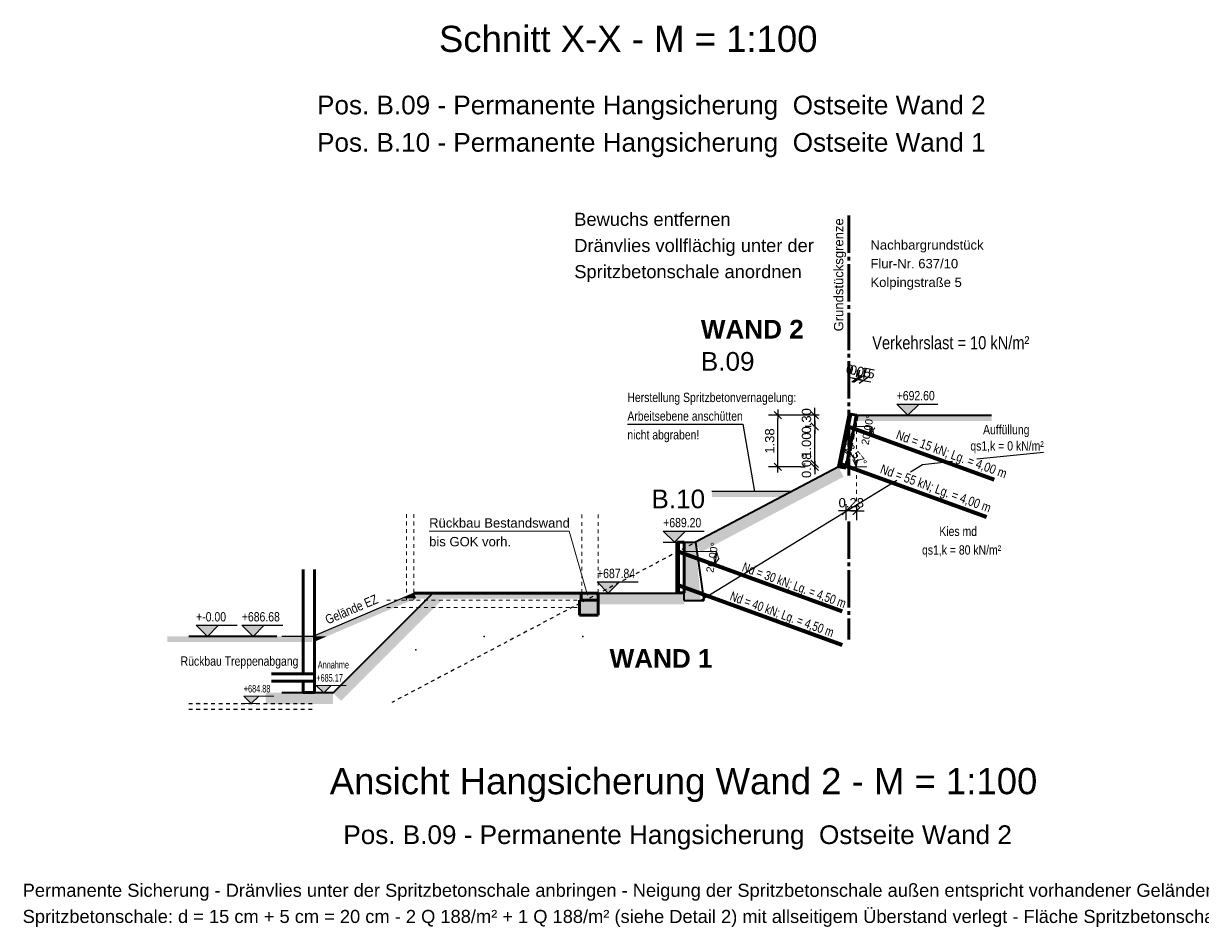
# Model space of a CAD drawing. Header units: metres. Extents: x 0 to 118, y 1 to 83.
# Tile 28 of 36: x 65 to 96, y 57 to 81. Entities that reach past the tile are written whole.
import ezdxf

# ---------------------------------------------------------------- set-up
doc = ezdxf.new("R2010")
doc.units = ezdxf.units.M
for name, pattern in [('ACHSE3', [1.25, 1, -0.1, 0.05, -0.1]), ('DURCHG', [0]), ('GESTR2', [0.25, 0.15, -0.1]), ('GESTR3', [0.2, 0.1, -0.1]), ('PUNKTE', [0.15, 0.05, -0.1])]:
    doc.linetypes.add(name, pattern=pattern)
for name, color, linetype in [('Aushub', 7, 'Continuous'), ('Bestand', 7, 'Continuous'), ('Bodenprofil', 7, 'Continuous'), ('Gel_nde', 7, 'Continuous'), ('GEOMETRIE', 7, 'Continuous'), ('Grundst_cksgrenze', 7, 'Continuous'), ('HILFPU', 7, 'Continuous'), ('Landschaftsarchitektur', 7, 'Continuous'), ('MAKET', 7, 'Continuous'), ('N_gel', 7, 'Continuous'), ('Nachbargeb_ude', 7, 'Continuous'), ('Neubau', 7, 'Continuous'), ('SCHRAFF', 7, 'Continuous'), ('Spritzbetonwand', 7, 'Continuous'), ('TEXTE', 7, 'Continuous')]:
    doc.layers.add(name, color=color, linetype=linetype)
doc.styles.add('Arial', font='arial.ttf')
doc.dimstyles.new('ISBPFEIL06E', dxfattribs={"dimtxt": 0.2, "dimasz": 0.1, "dimexe": 0.15, "dimexo": 1.1, "dimgap": 0, "dimtad": 1, "dimzin": 0, "dimdsep": 46, "dimtxsty": 'Arial', "dimblk": 'ID60', "dimblk1": 'ID60', "dimblk2": 'ID60', "dimsah": 1, "dimcen": 0.09, "dimse1": 1, "dimse2": 1, "dimclrd": 7, "dimclre": 7, "dimclrt": 7, "dimazin": 0, "dimtfac": 1, "dimtdec": 4, "dimtix": 1, "dimtmove": 2, "dimatfit": 3, "dimfxl": 1, "dimtvp": 0.005, "dimtolj": 1, "dimtzin": 0, "dimarcsym": 0})
doc.dimstyles.new('ISBSTRICH4E', dxfattribs={"dimtxt": 0.25, "dimasz": 0.1, "dimexe": 0.25, "dimexo": 1, "dimgap": 0.09, "dimtad": 1, "dimzin": 0, "dimdsep": 46, "dimtxsty": 'Arial', "dimblk": 'ID4', "dimblk1": 'ID4', "dimblk2": 'ID4', "dimsah": 1, "dimcen": 0.09, "dimdle": 0.15, "dimclrd": 7, "dimclre": 7, "dimclrt": 7, "dimazin": 0, "dimtfac": 1, "dimtdec": 4, "dimtix": 1, "dimtmove": 2, "dimatfit": 3, "dimfxl": 1, "dimtvp": 0.004, "dimtolj": 1, "dimtzin": 0, "dimarcsym": 0})

# ---------------------------------------------------------------- blocks, each defined once
blk = doc.blocks.new('DIM232')
at = {"layer": 'MAKET', "color": 7, "linetype": 'DURCHG', "lineweight": 25}
for p, q in [((69.493, 64.709), (69.193, 65.009)), ((69.193, 65.009), (70.293, 65.009)), ((69.793, 65.009), (69.493, 64.709)), ((69.193, 64.709), (69.793, 64.709))]:
    blk.add_line(p, q, dxfattribs=at)
at = {"layer": 'MAKET', "color": 4}
blk.add_point((79.545, 64.709), dxfattribs=at)
blk = doc.blocks.new('DIM233')
at = {"layer": 'MAKET', "color": 7, "style": 'Arial', "width": 0.8}
blk.add_text('+-0.00', height=0.25, dxfattribs=at).set_placement((69.193, 65.109))
blk = doc.blocks.new('DIM234')
at = {"layer": 'MAKET', "color": 7, "linetype": 'DURCHG', "lineweight": 18}
for p, q in [((70.668, 62.909), (70.468, 63.109)), ((70.468, 63.109), (71.268, 63.109)), ((70.868, 63.109), (70.668, 62.909)), ((70.468, 62.909), (70.868, 62.909))]:
    blk.add_line(p, q, dxfattribs=at)
at = {"layer": 'MAKET', "color": 4}
for p in [(72.858, 63.199), (69.246, 62.909)]:
    blk.add_point(p, dxfattribs=at)
blk = doc.blocks.new('DIM235')
at = {"layer": 'MAKET', "color": 7, "linetype": 'DURCHG', "lineweight": 18}
for p, q in [((72.608, 63.199), (72.408, 63.399)), ((72.408, 63.399), (73.208, 63.399)), ((72.808, 63.399), (72.608, 63.199)), ((72.408, 63.199), (72.808, 63.199))]:
    blk.add_line(p, q, dxfattribs=at)
at = {"layer": 'MAKET', "color": 7, "style": 'Arial', "width": 0.7}
blk.add_text('+684.88', height=0.2, dxfattribs=at).set_placement((70.468, 63.209))
blk = doc.blocks.new('DIM236')
at = {"layer": 'MAKET', "color": 7, "style": 'Arial', "width": 0.7}
blk.add_text('+685.17', height=0.2, dxfattribs=at).set_placement((72.408, 63.499))
blk = doc.blocks.new('DIM237')
at = {"layer": 'MAKET', "color": 7, "linetype": 'DURCHG', "lineweight": 25}
for p, q in [((70.716, 64.709), (70.416, 65.009)), ((70.416, 65.009), (71.516, 65.009)), ((71.016, 65.009), (70.716, 64.709)), ((70.416, 64.709), (71.016, 64.709))]:
    blk.add_line(p, q, dxfattribs=at)
at = {"layer": 'MAKET', "color": 4}
for p in [(87.3, 70.627), (82.558, 67.229), (77.138, 65.869), (76.907, 64.709)]:
    blk.add_point(p, dxfattribs=at)
blk = doc.blocks.new('DIM238')
at = {"layer": 'MAKET', "color": 7, "linetype": 'DURCHG', "lineweight": 25}
for p, q in [((80.225, 65.869), (79.925, 66.169)), ((79.925, 66.169), (81.025, 66.169)), ((80.525, 66.169), (80.225, 65.869)), ((79.925, 65.869), (80.525, 65.869))]:
    blk.add_line(p, q, dxfattribs=at)
at = {"layer": 'MAKET', "color": 7, "style": 'Arial', "width": 0.8}
blk.add_text('+686.68', height=0.25, dxfattribs=at).set_placement((70.416, 65.109))
blk = doc.blocks.new('DIM239')
at = {"layer": 'MAKET', "color": 7, "linetype": 'DURCHG', "lineweight": 25}
for p, q in [((81.996, 67.229), (81.696, 67.529)), ((81.696, 67.529), (82.796, 67.529)), ((82.296, 67.529), (81.996, 67.229)), ((81.696, 67.229), (82.296, 67.229))]:
    blk.add_line(p, q, dxfattribs=at)
at = {"layer": 'MAKET', "color": 7, "style": 'Arial', "width": 0.8}
blk.add_text('+687.84', height=0.25, dxfattribs=at).set_placement((79.925, 66.269))
blk = doc.blocks.new('DIM240')
at = {"layer": 'MAKET', "color": 7, "linetype": 'DURCHG', "lineweight": 25}
for p, q in [((88.246, 70.627), (87.946, 70.927)), ((87.946, 70.927), (89.046, 70.927)), ((88.546, 70.927), (88.246, 70.627)), ((87.946, 70.627), (88.546, 70.627))]:
    blk.add_line(p, q, dxfattribs=at)
at = {"layer": 'MAKET', "color": 7, "style": 'Arial', "width": 0.8}
blk.add_text('+689.20', height=0.25, dxfattribs=at).set_placement((81.696, 67.629))
blk = doc.blocks.new('DIM241')
at = {"layer": 'MAKET', "color": 7, "style": 'Arial', "width": 0.8}
blk.add_text('+692.60', height=0.25, dxfattribs=at).set_placement((87.946, 71.027))
blk = doc.blocks.new('ID4')
at = {"color": 7, "linetype": 'DURCHG', "lineweight": 25}
for p, q in [((-1, -1), (1, 1)), ((1.5, 0), (-1, 0))]:
    blk.add_line(p, q, dxfattribs=at)
blk = doc.blocks.new('*D247')
at = {"layer": 'Defpoints', "color": 0}
for p in [(85.75, 70.627), (86.872, 70.627), (86.653, 70.327)]:
    blk.add_point(p, dxfattribs=at)
at = {"layer": 'MAKET', "color": 7, "lineweight": -2}
for p, q in [((85.872, 70.627), (85.5, 70.627)), ((85.75, 70.727), (85.75, 70.827)), ((85.75, 70.327), (85.75, 70.627)), ((85.653, 70.327), (85.5, 70.327)), ((85.75, 70.227), (85.75, 70.127))]:
    blk.add_line(p, q, dxfattribs=at)
at = {"layer": 'MAKET', "color": 7, "lineweight": -2, "xscale": 0.1, "yscale": 0.1, "zscale": 0.1}
for p, rotation in [((85.75, 70.627), 270), ((85.75, 70.327), 90)]:
    blk.add_blockref('ID4', p, dxfattribs=dict(at, rotation=rotation))
at = {"layer": 'MAKET', "color": 7, "insert": (85.532, 70.477), "char_height": 0.25, "attachment_point": 5, "rotation": 90, "style": 'Arial'}
blk.add_mtext('\\A1;0.30', dxfattribs=at)
blk = doc.blocks.new('*D248')
at = {"layer": 'Defpoints', "color": 0}
for p in [(85.75, 70.327), (86.653, 70.327), (86.451, 69.327)]:
    blk.add_point(p, dxfattribs=at)
at = {"layer": 'MAKET', "color": 7, "lineweight": -2}
for p, q in [((85.653, 70.327), (85.5, 70.327)), ((85.75, 69.427), (85.75, 70.227)), ((85.451, 69.327), (85.5, 69.327))]:
    blk.add_line(p, q, dxfattribs=at)
at = {"layer": 'MAKET', "color": 7, "lineweight": -2, "xscale": 0.1, "yscale": 0.1, "zscale": 0.1}
for p, rotation in [((85.75, 70.327), 90), ((85.75, 69.327), 270)]:
    blk.add_blockref('ID4', p, dxfattribs=dict(at, rotation=rotation))
at = {"layer": 'MAKET', "color": 7, "insert": (85.532, 69.827), "char_height": 0.25, "attachment_point": 5, "rotation": 90, "style": 'Arial'}
blk.add_mtext('\\A1;1.00', dxfattribs=at)
blk = doc.blocks.new('*D249')
at = {"layer": 'Defpoints', "color": 0}
for p in [(85.75, 69.327), (86.451, 69.327), (86.384, 69.247)]:
    blk.add_point(p, dxfattribs=at)
at = {"layer": 'MAKET', "color": 7, "lineweight": -2}
for p, q in [((85.451, 69.327), (85.5, 69.327)), ((85.75, 69.427), (85.75, 69.527)), ((85.75, 69.247), (85.75, 69.327)), ((85.384, 69.247), (85.5, 69.247)), ((85.75, 69.147), (85.75, 69.047))]:
    blk.add_line(p, q, dxfattribs=at)
at = {"layer": 'MAKET', "color": 7, "lineweight": -2, "xscale": 0.1, "yscale": 0.1, "zscale": 0.1}
for p, rotation in [((85.75, 69.327), 270), ((85.75, 69.247), 90)]:
    blk.add_blockref('ID4', p, dxfattribs=dict(at, rotation=rotation))
at = {"layer": 'MAKET', "color": 7, "insert": (85.532, 69.287), "char_height": 0.25, "attachment_point": 5, "rotation": 90, "style": 'Arial'}
blk.add_mtext('\\A1;0.08', dxfattribs=at)
blk = doc.blocks.new('*D250')
at = {"layer": 'Defpoints', "color": 0}
for p in [(84.766, 70.627), (86.872, 70.627), (86.384, 69.247)]:
    blk.add_point(p, dxfattribs=at)
at = {"layer": 'MAKET', "color": 7, "lineweight": -2}
for p, q in [((85.872, 70.627), (84.516, 70.627)), ((84.766, 69.347), (84.766, 70.527)), ((85.384, 69.247), (84.516, 69.247))]:
    blk.add_line(p, q, dxfattribs=at)
at = {"layer": 'MAKET', "color": 7, "lineweight": -2, "xscale": 0.1, "yscale": 0.1, "zscale": 0.1}
for p, rotation in [((84.766, 70.627), 90), ((84.766, 69.247), 270)]:
    blk.add_blockref('ID4', p, dxfattribs=dict(at, rotation=rotation))
at = {"layer": 'MAKET', "color": 7, "insert": (84.548, 69.937), "char_height": 0.25, "attachment_point": 5, "rotation": 90, "style": 'Arial'}
blk.add_mtext('\\A1;1.38', dxfattribs=at)
blk = doc.blocks.new('*D251')
at = {"layer": 'Defpoints', "color": 0}
for p in [(86.588, 69.247), (86.872, 69.247), (86.588, 68.066)]:
    blk.add_point(p, dxfattribs=at)
at = {"layer": 'MAKET', "color": 7, "lineweight": -2}
for p, q in [((86.488, 68.066), (86.388, 68.066)), ((86.588, 68.247), (86.588, 67.816)), ((86.872, 68.066), (86.588, 68.066)), ((86.872, 68.247), (86.872, 67.816)), ((86.972, 68.066), (87.072, 68.066))]:
    blk.add_line(p, q, dxfattribs=at)
at = {"layer": 'MAKET', "color": 7, "lineweight": -2, "xscale": 0.1, "yscale": 0.1, "zscale": 0.1}
blk.add_blockref('ID4', (86.588, 68.066), dxfattribs=at)
at = {"layer": 'MAKET', "color": 7, "lineweight": -2, "xscale": 0.1, "yscale": 0.1, "zscale": 0.1, "rotation": 180}
blk.add_blockref('ID4', (86.872, 68.066), dxfattribs=at)
at = {"layer": 'MAKET', "color": 7, "insert": (86.73, 68.284), "char_height": 0.25, "attachment_point": 5, "style": 'Arial'}
blk.add_mtext('\\A1;0.28', dxfattribs=at)
blk = doc.blocks.new('ID60')
at = {"color": 7, "linetype": 'DURCHG', "lineweight": 18}
for p, q in [((-2, 0.7), (0, 0)), ((0, 0), (-2, -0.7)), ((0, 0), (-1, 0))]:
    blk.add_line(p, q, dxfattribs=at)
blk = doc.blocks.new('*D252')
at = {"layer": 'Defpoints', "color": 0}
for p in [(86.478, 69.713), (86.81, 69.457), (86.384, 69.247), (86.859, 69.247)]:
    blk.add_point(p, dxfattribs=at)
at = {"layer": 'MAKET', "color": 7, "lineweight": -2}
blk.add_arc((86.384, 69.247), 0.476, 12.0655, 66.5039, dxfattribs=at)
at = {"layer": 'MAKET', "color": 7, "lineweight": -2, "xscale": 0.1, "yscale": 0.1, "zscale": 0.1}
for p, rotation in [((86.478, 69.713), 162.5366512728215), ((86.859, 69.247), 276.0327553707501)]:
    blk.add_blockref('ID60', p, dxfattribs=dict(at, rotation=rotation))
at = {"layer": 'MAKET', "color": 7, "insert": (86.831, 69.613), "char_height": 0.2, "attachment_point": 5, "rotation": 309.2847, "style": 'Arial'}
blk.add_mtext('\\A1;78.57%%d', dxfattribs=at)
blk = doc.blocks.new('*D253')
at = {"layer": 'Defpoints', "color": 0}
for p in [(86.653, 70.327), (87.276, 70.327), (87.239, 70.114), (87.26, 70.184)]:
    blk.add_point(p, dxfattribs=at)
at = {"layer": 'N_gel', "color": 7, "lineweight": -2}
blk.add_arc((86.653, 70.327), 0.623, 349.2016, 350.7984, dxfattribs=at)
at = {"layer": 'N_gel', "color": 7, "lineweight": -2, "xscale": 0.1, "yscale": 0.1, "zscale": 0.1}
for p, rotation in [((87.239, 70.114), 254.6007765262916), ((87.276, 70.327), 85.39922347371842)]:
    blk.add_blockref('ID60', p, dxfattribs=dict(at, rotation=rotation))
at = {"layer": 'N_gel', "color": 7, "insert": (87.166, 70.237), "char_height": 0.2, "attachment_point": 5, "rotation": 80, "style": 'Arial'}
blk.add_mtext('\\A1;20.00%%d', dxfattribs=at)
blk = doc.blocks.new('*D254')
at = {"layer": 'Defpoints', "color": 0}
for p in [(87.055, 71.559), (86.72, 70.658), (86.867, 70.628)]:
    blk.add_point(p, dxfattribs=at)
at = {"layer": 'MAKET', "color": 7, "lineweight": -2}
for p, q in [((86.918, 71.638), (86.958, 71.833)), ((86.81, 71.608), (86.712, 71.628)), ((86.908, 71.588), (87.055, 71.559)), ((87.065, 71.609), (87.105, 71.804)), ((87.153, 71.539), (87.251, 71.519))]:
    blk.add_line(p, q, dxfattribs=at)
at = {"layer": 'MAKET', "color": 7, "lineweight": -2, "xscale": 0.1, "yscale": 0.1, "zscale": 0.1}
for p, rotation in [((86.908, 71.588), 348.5694066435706), ((87.055, 71.559), 168.5694066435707)]:
    blk.add_blockref('ID4', p, dxfattribs=dict(at, rotation=rotation))
at = {"layer": 'MAKET', "color": 7, "insert": (87.025, 71.787), "char_height": 0.25, "attachment_point": 5, "rotation": 348.5694, "style": 'Arial'}
blk.add_mtext('\\A1;0.15', dxfattribs=at)
blk = doc.blocks.new('*D255')
at = {"layer": 'Defpoints', "color": 0}
for p in [(86.908, 71.588), (86.671, 70.668), (86.72, 70.658)]:
    blk.add_point(p, dxfattribs=at)
at = {"layer": 'MAKET', "color": 7, "lineweight": -2}
for p, q in [((86.869, 71.648), (86.909, 71.843)), ((86.918, 71.638), (86.958, 71.833)), ((86.761, 71.618), (86.663, 71.638)), ((86.859, 71.598), (86.908, 71.588)), ((87.006, 71.569), (87.104, 71.549))]:
    blk.add_line(p, q, dxfattribs=at)
at = {"layer": 'MAKET', "color": 7, "lineweight": -2, "xscale": 0.1, "yscale": 0.1, "zscale": 0.1}
for p, rotation in [((86.859, 71.598), 348.5694066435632), ((86.908, 71.588), 168.5694066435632)]:
    blk.add_blockref('ID4', p, dxfattribs=dict(at, rotation=rotation))
at = {"layer": 'MAKET', "color": 7, "insert": (86.927, 71.807), "char_height": 0.25, "attachment_point": 5, "rotation": 348.5694, "style": 'Arial'}
blk.add_mtext('\\A1;0.05', dxfattribs=at)
blk = doc.blocks.new('*D262')
at = {"layer": 'Defpoints', "color": 0}
for p in [(82.107, 66.979), (83.126, 66.979), (83.065, 66.631), (83.099, 66.744)]:
    blk.add_point(p, dxfattribs=at)
at = {"layer": 'N_gel', "color": 7, "lineweight": -2}
blk.add_arc((82.107, 66.979), 1.019, 345.6255, 354.3745, dxfattribs=at)
at = {"layer": 'N_gel', "color": 7, "lineweight": -2, "xscale": 0.1, "yscale": 0.1, "zscale": 0.1}
for p, rotation in [((83.065, 66.631), 252.8127441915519), ((83.126, 66.979), 87.1872558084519)]:
    blk.add_blockref('ID60', p, dxfattribs=dict(at, rotation=rotation))
at = {"layer": 'N_gel', "color": 7, "insert": (83.01, 66.82), "char_height": 0.2, "attachment_point": 5, "rotation": 80, "style": 'Arial'}
blk.add_mtext('\\A1;20.00%%d', dxfattribs=at)

msp = doc.modelspace()

# ---------------------------------------------------------------- hatches: boundary and pattern name
at = {"layer": 'Aushub'}
for points in [[(75.315, 65.656), (75.742, 65.656), (75.528, 65.869)], [(72.858, 63.199), (73.285, 63.199), (75.742, 65.656), (75.315, 65.656)], [(71.058, 62.897), (72.858, 62.897), (72.858, 63.199), (71.058, 63.199)], [(73.072, 62.986), (73.285, 63.199), (72.858, 63.199)]]:
    msp.add_hatch(color=7, dxfattribs=at).paths.add_polyline_path(points)
at = {"layer": 'Bestand'}
for color, points in [(7, [(82.257, 67.229), (82.257, 65.669), (82.702, 65.669), (82.558, 67.229), (82.257, 67.229)]), (180, [(79.502, 65.68), (79.952, 65.68), (79.952, 65.869), (79.502, 65.869)]), (180, [(79.452, 65.28), (79.952, 65.28), (79.952, 65.68), (79.452, 65.68)])]:
    msp.add_hatch(color=color, dxfattribs=at).paths.add_polyline_path(points)
at = {"layer": 'Gel_nde'}
for color, points in [(7, [(86.872, 70.475), (90.486, 70.475), (90.486, 70.627), (86.872, 70.627)]), (7, [(85.877, 68.98), (86.524, 68.98), (86.384, 69.247)]), (7, [(82.558, 67.229), (83.205, 67.229), (86.524, 68.98), (85.877, 68.98)]), (7, [(82.698, 66.962), (83.205, 67.229), (82.558, 67.229)]), (84, [(74.694, 65.73), (75.081, 65.73), (75.021, 65.869)]), (84, [(75.021, 65.717), (79.502, 65.717), (79.502, 65.869), (75.021, 65.869)]), (7, [(79.952, 65.567), (82.257, 65.567), (82.257, 65.869), (79.952, 65.869)]), (84, [(72.306, 64.709), (72.692, 64.709), (75.081, 65.73), (74.694, 65.73)]), (84, [(68.418, 64.708), (72.306, 64.708), (72.306, 64.709)]), (84, [(68.418, 64.557), (72.306, 64.557), (72.306, 64.708), (68.418, 64.708)]), (84, [(72.365, 64.57), (72.692, 64.709), (72.306, 64.709)]), (84, [(68.418, 64.556), (72.306, 64.557), (68.418, 64.557)])]:
    msp.add_hatch(color=color, dxfattribs=at).paths.add_polyline_path(points)
at = {"layer": 'MAKET'}
for points in [[(88.246, 70.627), (88.546, 70.927), (87.946, 70.927)], [(81.996, 67.229), (82.296, 67.529), (81.696, 67.529)], [(80.225, 65.869), (80.525, 66.169), (79.925, 66.169)], [(69.493, 64.709), (69.793, 65.009), (69.193, 65.009)], [(70.716, 64.709), (71.016, 65.009), (70.416, 65.009)], [(72.608, 63.199), (72.808, 63.399), (72.408, 63.399)], [(70.668, 62.909), (70.868, 63.109), (70.468, 63.109)]]:
    msp.add_hatch(color=7, dxfattribs=at).paths.add_polyline_path(points)
at = {"layer": 'SCHRAFF'}
msp.add_hatch(color=6, dxfattribs=at).paths.add_polyline_path([(82.999, 68.442), (85.146, 68.442), (85.146, 68.594), (82.999, 68.594)])

# ---------------------------------------------------------------- linework, layer by layer
at = {"layer": 'Aushub', "color": 7, "linetype": 'DURCHG', "lineweight": 35}
for q in [(75.528, 65.869), (71.487, 63.199)]:
    msp.add_line((72.858, 63.199), q, dxfattribs=at)
at = {"layer": 'Bestand', "color": 8, "linetype": 'GESTR3', "lineweight": 9}
for p, q in [((74.821, 65.68), (74.821, 68.003)), ((75.021, 65.68), (75.021, 68.003)), ((79.518, 65.869), (79.518, 68.003)), ((79.958, 65.869), (79.958, 68.003)), ((74.293, 65.68), (79.452, 65.68)), ((74.293, 65.48), (79.452, 65.48))]:
    msp.add_line(p, q, dxfattribs=at)
at = {"layer": 'Bestand', "color": 7, "linetype": 'DURCHG', "lineweight": 35}
for p, q in [((82.257, 65.669), (82.257, 67.229)), ((82.257, 67.229), (82.557, 67.229)), ((82.558, 67.229), (82.785, 65.669)), ((82.257, 65.669), (82.785, 65.669))]:
    msp.add_line(p, q, dxfattribs=at)
at = {"layer": 'Bestand', "color": 180, "linetype": 'DURCHG', "lineweight": 50}
for p, q in [((72.058, 66.498), (72.058, 63.709)), ((72.358, 66.498), (72.358, 63.209)), ((79.502, 65.869), (79.502, 65.68)), ((79.502, 65.869), (79.952, 65.869)), ((79.952, 65.869), (79.952, 65.28)), ((79.452, 65.68), (79.452, 65.28)), ((79.952, 65.68), (79.452, 65.68)), ((79.952, 65.28), (79.452, 65.28)), ((71.208, 63.709), (72.358, 63.709)), ((71.208, 63.509), (72.358, 63.509)), ((72.058, 63.209), (72.058, 63.509))]:
    msp.add_line(p, q, dxfattribs=at)
at = {"layer": 'Bestand', "color": 180, "linetype": 'GESTR2', "lineweight": 25}
msp.add_line((72.058, 63.209), (72.058, 63.509), dxfattribs=at)
at = {"layer": 'Bestand', "color": 180, "linetype": 'PUNKTE', "lineweight": 25}
for p, q in [((68.996, 62.909), (72.306, 62.909)), ((68.996, 62.759), (72.306, 62.759))]:
    msp.add_line(p, q, dxfattribs=at)
at = {"layer": 'Bodenprofil', "color": 84, "linetype": 'DURCHG', "lineweight": 25}
for p, q in [((91.872, 69.627), (90.088, 69.449)), ((89.444, 69.385), (88.635, 69.304)), ((88.635, 69.304), (88.311, 69.105)), ((87.95, 68.884), (82.702, 65.669))]:
    msp.add_line(p, q, dxfattribs=at)
at = {"layer": 'Gel_nde', "color": 7, "linetype": 'DURCHG', "lineweight": 35}
for p, q in [((86.872, 70.627), (90.486, 70.627)), ((86.384, 69.247), (82.558, 67.229)), ((79.952, 65.869), (82.257, 65.869))]:
    msp.add_line(p, q, dxfattribs=at)
at = {"layer": 'Gel_nde', "color": 84, "linetype": 'DURCHG', "lineweight": 25}
msp.add_line((72.306, 64.709), (75.021, 65.869), dxfattribs=at)
at = {"layer": 'Gel_nde', "color": 84, "linetype": 'DURCHG', "lineweight": 50}
msp.add_line((79.502, 65.869), (75.021, 65.869), dxfattribs=at)
at = {"layer": 'GEOMETRIE', "color": 7, "linetype": 'PUNKTE', "lineweight": 18}
msp.add_line((86.872, 70.627), (86.872, 68.066), dxfattribs=at)
at = {"layer": 'GEOMETRIE', "color": 7, "linetype": 'DURCHG', "lineweight": 18}
msp.add_line((87.144, 69.247), (86.384, 69.247), dxfattribs=at)
at = {"layer": 'GEOMETRIE', "color": 6, "linetype": 'DURCHG', "lineweight": 25}
msp.add_line((82.999, 68.594), (85.146, 68.594), dxfattribs=at)
at = {"layer": 'GEOMETRIE', "color": 20, "linetype": 'GESTR3', "lineweight": 25}
msp.add_line((84.236, 68.11), (74.433, 62.941), dxfattribs=at)
at = {"layer": 'Grundst_cksgrenze', "color": 54, "linetype": 'ACHSE3', "lineweight": 50}
for p, q in [((86.668, 75.971), (86.668, 69.016)), ((86.668, 67.784), (86.668, 64.629))]:
    msp.add_line(p, q, dxfattribs=at)
at = {"layer": 'HILFPU', "color": 4}
msp.add_point((75.072, 64.352), dxfattribs=at)
msp.add_point((75.072, 64.352), dxfattribs=at)
at = {"layer": 'Landschaftsarchitektur', "color": 84, "linetype": 'DURCHG', "lineweight": 25}
msp.add_line((72.306, 64.709), (71.487, 64.709), dxfattribs=at)
at = {"layer": 'N_gel', "color": 7, "linetype": 'DURCHG', "lineweight": 18}
for p, q in [((86.653, 70.327), (87.245, 70.327)), ((83.126, 66.979), (82.107, 66.979))]:
    msp.add_line(p, q, dxfattribs=at)
at = {"layer": 'N_gel', "color": 7, "linetype": 'DURCHG', "lineweight": 70}
for p, q in [((86.653, 70.327), (90.559, 68.906)), ((86.451, 69.327), (90.352, 67.907)), ((82.107, 66.979), (86.486, 65.386)), ((82.107, 66.079), (86.486, 64.486))]:
    msp.add_line(p, q, dxfattribs=at)
at = {"layer": 'Neubau', "color": 7, "linetype": 'DURCHG', "lineweight": 35}
msp.add_line((71.355, 64.709), (68.996, 64.709), dxfattribs=at)
at = {"layer": 'Neubau', "color": 180, "linetype": 'DURCHG', "lineweight": 50}
msp.add_line((72.358, 63.209), (72.058, 63.209), dxfattribs=at)
at = {"layer": 'Spritzbetonwand', "color": 20, "linetype": 'DURCHG', "lineweight": 50}
for p, q in [((86.671, 70.668), (86.384, 69.247)), ((86.72, 70.658), (86.433, 69.237)), ((86.867, 70.628), (86.58, 69.207)), ((86.671, 70.668), (86.867, 70.628)), ((86.384, 69.247), (86.58, 69.207))]:
    msp.add_line(p, q, dxfattribs=at)
at = {"layer": 'Spritzbetonwand', "color": 7, "linetype": 'GESTR2', "lineweight": 70}
msp.add_line((86.872, 70.627), (86.593, 69.247), dxfattribs=at)
at = {"layer": 'Spritzbetonwand', "color": 140, "linetype": 'DURCHG', "lineweight": 50}
for p, q in [((82.057, 67.229), (82.257, 67.229)), ((82.057, 65.879), (82.057, 67.229)), ((82.107, 65.879), (82.107, 67.229)), ((82.257, 65.879), (82.257, 67.229)), ((82.057, 65.879), (82.257, 65.879))]:
    msp.add_line(p, q, dxfattribs=at)
at = {"layer": 'TEXTE', "color": 6, "linetype": 'DURCHG', "lineweight": 25}
for p, q in [((80.736, 70.386), (83.831, 70.386)), ((83.831, 70.386), (84.138, 68.585))]:
    msp.add_line(p, q, dxfattribs=at)
at = {"layer": 'TEXTE', "color": 7, "linetype": 'DURCHG', "lineweight": 18}
for p, q in [((75.43, 67.526), (79.18, 67.526)), ((79.18, 67.526), (79.668, 65.815))]:
    msp.add_line(p, q, dxfattribs=at)

# ---------------------------------------------------------------- block references
for name in ['DIM241', 'DIM240', 'DIM237', 'DIM239', 'DIM238', 'DIM233', 'DIM232', 'DIM236', 'DIM235', 'DIM234']:
    msp.add_blockref(name, (0, 0))

# ---------------------------------------------------------------- texts
at = {"layer": 'Bodenprofil', "color": 84, "style": 'Arial', "width": 0.8}
for s, p in [('Auffüllung', (90.258, 70.117)), ('qs1,k = 0 kN/m²', (89.918, 69.682)), ('Kies md', (89.087, 67.397)), ('qs1,k = 80 kN/m²', (88.624, 66.897))]:
    msp.add_text(s, height=0.25, dxfattribs=at).set_placement(p)
at = {"layer": 'Grundst_cksgrenze', "color": 89, "style": 'Arial'}
msp.add_text('Grundstücksgrenze', height=0.25, rotation=90, dxfattribs=at).set_placement((86.517, 72.871))
at = {"layer": 'N_gel', "color": 7, "style": 'Arial'}
for s, width, p in [('Nd = 15 kN; Lg. = 4,00 m', 0.8, (87.907, 70.003)), ('Nd = 55 kN; Lg. = 4,00 m', 0.8, (87.482, 69.087)), ('Nd = 30 kN; Lg. = 4,50 m', 0.75, (83.784, 66.461)), ('Nd = 40 kN; Lg. = 4,50 m', 0.75, (83.459, 65.686))]:
    msp.add_text(s, height=0.25, rotation=340, dxfattribs=dict(at, width=width)).set_placement(p)
at = {"layer": 'Nachbargeb_ude', "color": 7, "style": 'Arial'}
for s, p in [('Nachbargrundstück', (87.243, 75.06)), ('Flur-Nr. 637/10', (87.243, 74.56)), ('Kolpingstraße 5', (87.243, 74.06))]:
    msp.add_text(s, height=0.25, dxfattribs=at).set_placement(p)
at = {"layer": 'TEXTE', "color": 7, "style": 'Arial'}
for s, height, p in [('Schnitt X-X - M = 1:100', 0.7, (75.692, 80.35)), ('Pos. B.09 - Permanente Hangsicherung  Ostseite Wand 2', 0.5, (72.429, 78.68)), ('Pos. B.10 - Permanente Hangsicherung  Ostseite Wand 1', 0.5, (72.429, 77.68)), ('Bewuchs entfernen', 0.35, (79.315, 75.696)), ('Dränvlies vollflächig unter der', 0.35, (79.315, 74.996)), ('Spritzbetonschale anordnen', 0.35, (79.315, 74.296)), ('B.09', 0.5, (82.703, 71.819)), ('B.10', 0.5, (81.38, 68.138)), ('Rückbau Bestandswand', 0.25, (75.43, 67.62)), ('bis GOK vorh.', 0.25, (75.43, 67.12)), ('Ansicht Hangsicherung Wand 2 - M = 1:100', 0.7, (72.77, 60.485)), ('Pos. B.09 - Permanente Hangsicherung  Ostseite Wand 2', 0.5, (73.133, 59.152)), ('Permanente Sicherung - Dränvlies unter der Spritzbetonschale anbringen - Neigung der Spritzbetonschale außen entspricht vorhandener Geländeneigung', 0.35, (64.549, 57.739)), ('Spritzbetonschale: d = 15 cm + 5 cm = 20 cm - 2 Q 188/m² + 1 Q 188/m² (siehe Detail 2) mit allseitigem Überstand verlegt - Fläche Spritzbetonschale ca. 5,00 m²', 0.35, (64.549, 57.039))]:
    msp.add_text(s, height=height, dxfattribs=at).set_placement(p)
for s, height, width, p in [('Verkehrslast = 10 kN/m²', 0.35, 0.8, (87.291, 72.393)), ('Annahme', 0.2, 0.7, (72.448, 63.85))]:
    msp.add_text(s, height=height, dxfattribs=dict(at, width=width)).set_placement(p)
at = {"layer": 'TEXTE', "color": 6, "style": 'Arial', "width": 0.8}
for s, p in [('Herstellung Spritzbetonvernagelung:', (80.736, 70.98)), ('Arbeitsebene anschütten', (80.736, 70.48)), ('nicht abgraben!', (80.736, 69.98))]:
    msp.add_text(s, height=0.25, dxfattribs=at).set_placement(p)
at = {"layer": 'TEXTE', "color": 84, "style": 'Arial', "width": 0.8}
msp.add_text('Gelände EZ', height=0.25, rotation=23.1, dxfattribs=at).set_placement((72.716, 65.026))
at = {"layer": 'TEXTE', "color": 180, "style": 'Arial', "width": 0.8}
msp.add_text('Rückbau Treppenabgang', height=0.25, dxfattribs=at).set_placement((68.777, 63.923))
at = {"layer": 'TEXTE', "color": 20, "insert": (82.703, 72.68), "char_height": 0.5, "width": 2.73856, "attachment_point": 7, "style": 'Arial'}
msp.add_mtext('\\pxqj;{\\fArial|b1|i0|c0|p34|;WAND 2}', dxfattribs=at)
at = {"layer": 'TEXTE', "color": 140, "insert": (80.261, 63.868), "char_height": 0.5, "width": 2.73856, "attachment_point": 7, "style": 'Arial'}
msp.add_mtext('\\pxqj;{\\fArial|b1|i0|c0|p34|;WAND 1}', dxfattribs=at)

# ---------------------------------------------------------------- dimensions: what is measured, and where the dimension line sits
at = {"layer": 'MAKET'}
for base, p1, p2, angle, picture, middle in [((86.908, 71.588), (86.671, 70.668), (86.72, 70.658), 348.5694, '*D255', (86.927, 71.807)), ((87.055, 71.559), (86.72, 70.658), (86.867, 70.628), 348.5694, '*D254', (87.025, 71.787)), ((84.766, 70.627), (86.384, 69.247), (86.872, 70.627), 90, '*D250', (84.548, 69.937)), ((85.75, 70.627), (86.653, 70.327), (86.872, 70.627), 90, '*D247', (85.532, 70.477)), ((85.75, 70.327), (86.451, 69.327), (86.653, 70.327), 90, '*D248', (85.532, 69.827)), ((85.75, 69.327), (86.384, 69.247), (86.451, 69.327), 90, '*D249', (85.532, 69.287))]:
    dim = msp.add_linear_dim(base=base, p1=p1, p2=p2, angle=angle, dimstyle='ISBSTRICH4E', override={"dimasz": 0.1}, dxfattribs=at)
    dim.commit()
    dim.dimension.update_dxf_attribs({"geometry": picture, "text_midpoint": middle})
dim = msp.add_angular_dim_3p(base=(86.8105, 69.457), center=(86.3836, 69.2471), p1=(86.8593, 69.2471), p2=(86.4779, 69.7134), dimstyle='ISBPFEIL06E', override={"dimasz": 0.1}, dxfattribs=at)
dim.commit()
dim.dimension.update_dxf_attribs({"geometry": '*D252', "text_midpoint": (86.8309, 69.6129)})
dim = msp.add_linear_dim(base=(86.588, 68.066), p1=(86.872, 69.247), p2=(86.588, 69.247), dimstyle='ISBSTRICH4E', override={"dimasz": 0.1}, dxfattribs=at)
dim.commit()
dim.dimension.update_dxf_attribs({"geometry": '*D251', "text_midpoint": (86.73, 68.284)})
at = {"layer": 'N_gel'}
for base, center, p1, p2, picture, middle in [((87.2596, 70.1836), (86.653, 70.3274), (87.2388, 70.1142), (87.2764, 70.3274), '*D253', (87.1663, 70.2369)), ((83.0989, 66.7444), (82.1074, 66.9794), (83.0649, 66.6309), (83.1263, 66.9794), '*D262', (83.0103, 66.8202))]:
    dim = msp.add_angular_dim_3p(base=base, center=center, p1=p1, p2=p2, dimstyle='ISBPFEIL06E', override={"dimasz": 0.1}, dxfattribs=at)
    dim.commit()
    dim.dimension.update_dxf_attribs({"geometry": picture, "text_midpoint": middle})

doc.saveas('drawing.dxf')
